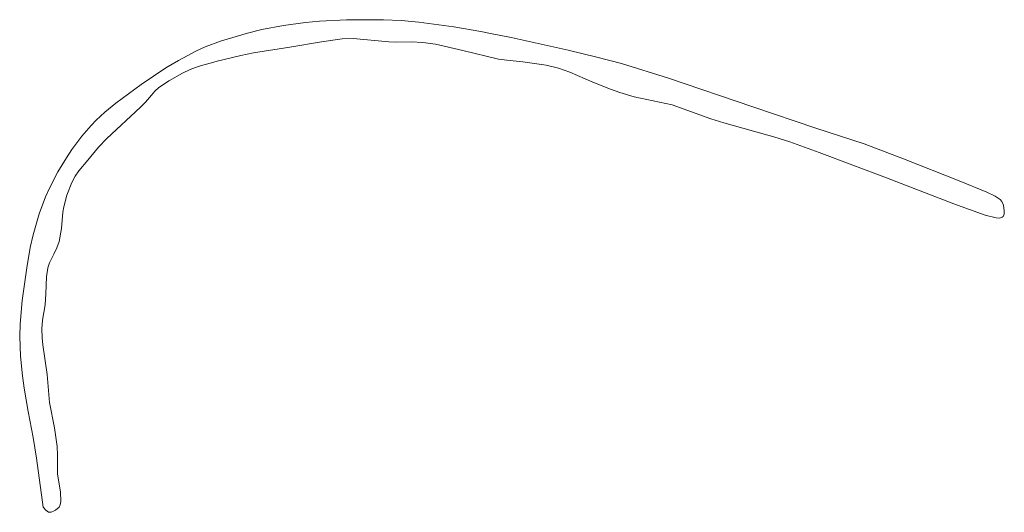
# Model space of a CAD drawing. Extents: x 212171 to 228808, y 571701 to 593093.
# Tile 95 of 97: x 226956 to 227025, y 593058 to 593093. Entities that reach past the tile are written whole.
import ezdxf

# ---------------------------------------------------------------- set-up
doc = ezdxf.new("R2010")
doc.units = 0
doc.layers.add('016 Alles planjaar 2023', color=72, linetype='Continuous', lineweight=20, true_color=0x1e90ff)

msp = doc.modelspace()

# ---------------------------------------------------------------- hatches: boundary and pattern name
at = {"layer": '016 Alles planjaar 2023', "true_color": 0x1e90ff}
h = msp.add_hatch(dxfattribs=at)
h.set_pattern_fill('DQ_CLEAR', color=72, style=0)
h.set_pattern_definition([])
h.paths.add_polyline_path([(226965.534, 593088.264), (226966.05, 593088.61), (226966.085, 593088.634), (226967.017, 593089.162), (226967.546, 593089.407), (226968.119, 593089.621), (226969.393, 593089.991), (226969.464, 593090.011), (226971.134, 593090.415), (226972.027, 593090.595), (226974.59, 593090.988), (226976.816, 593091.38), (226978.279, 593091.582), (226979.062, 593091.599), (226981.582, 593091.365), (226982.111, 593091.352), (226983.149, 593091.36), (226983.971, 593091.323), (226984.872, 593091.194), (226986.793, 593090.759), (226989.326, 593090.155), (226989.909, 593090.067), (226991.044, 593089.963), (226992.683, 593089.717), (226993.557, 593089.503), (226994.363, 593089.221), (226995.976, 593088.519), (226997.23, 593088.018), (226997.895, 593087.787), (226998.894, 593087.494), (227001.575, 593086.918), (227004.307, 593085.924), (227005.238, 593085.64), (227007.326, 593085.06), (227008.771, 593084.658), (227009.898, 593084.31), (227011.958, 593083.556), (227016.716, 593081.754), (227021.475, 593079.921), (227023.694, 593079.119), (227024.457, 593078.927), (227024.715, 593078.914), (227024.887, 593078.966), (227024.96, 593079.032), (227025.021, 593079.198), (227025.031, 593079.227), (227025.036, 593079.416), (227024.969, 593079.828), (227024.859, 593080.087), (227024.735, 593080.224), (227024.39, 593080.46), (227023.796, 593080.753), (227021.847, 593081.555), (227017.914, 593083.093), (227015.147, 593084.157), (227011.731, 593085.277), (227007.279, 593086.782), (227001.334, 593088.796), (226998.006, 593089.831), (226996.26, 593090.298), (226994.249, 593090.784), (226990.222, 593091.672), (226988.651, 593091.994), (226988.08, 593092.097), (226986.157, 593092.442), (226983.706, 593092.772), (226982.455, 593092.88), (226981.203, 593092.937), (226978.591, 593092.918), (226976.684, 593092.821), (226975.686, 593092.734), (226974.152, 593092.533), (226972.605, 593092.236), (226971.601, 593091.994), (226969.768, 593091.446), (226968.618, 593091.007), (226967.943, 593090.703), (226966.72, 593090.059), (226965.845, 593089.538), (226964.084, 593088.36), (226962.3, 593087.024), (226961.528, 593086.39), (226960.906, 593085.824), (226960.552, 593085.463), (226959.893, 593084.696), (226959.189, 593083.752), (226958.809, 593083.182), (226958.205, 593082.174), (226957.635, 593081.075), (226957.343, 593080.411), (226956.901, 593079.216), (226956.461, 593077.72), (226956.243, 593076.839), (226956.009, 593075.392), (226955.694, 593073.085), (226955.545, 593071.403), (226955.515, 593070.533), (226955.565, 593069.143), (226955.706, 593067.764), (226955.83, 593066.896), (226956.124, 593065.25), (226956.473, 593063.395), (226956.702, 593061.941), (226957.167, 593058.479), (226957.195, 593058.445), (226957.372, 593058.258), (226957.554, 593058.134), (226957.732, 593058.111), (226957.944, 593058.21), (226958.05, 593058.26), (226958.302, 593058.466), (226958.384, 593058.635), (226958.426, 593058.882), (226958.387, 593059.568), (226958.176, 593060.812), (226958.193, 593062.153), (226958.158, 593062.756), (226957.974, 593064.078), (226957.62, 593065.875), (226957.464, 593067.849), (226957.152, 593069.94), (226957.097, 593070.443), (226957.074, 593071.088), (226957.122, 593071.694), (226957.313, 593072.769), (226957.361, 593073.554), (226957.404, 593074.751), (226957.507, 593075.394), (226957.623, 593075.759), (226957.92, 593076.371), (226958.135, 593076.801), (226958.295, 593077.261), (226958.462, 593078.185), (226958.558, 593079.325), (226958.625, 593079.705), (226958.852, 593080.533), (226959.202, 593081.437), (226959.431, 593081.867), (226959.699, 593082.258), (226960.316, 593083.01), (226961.086, 593083.929), (226961.679, 593084.545), (226964.054, 593086.752), (226964.396, 593087.107), (226964.82, 593087.61), (226965.056, 593087.884), (226965.341, 593088.135), (226965.534, 593088.264)])

# ---------------------------------------------------------------- linework, layer by layer
at = {"layer": '016 Alles planjaar 2023', "color": 14, "true_color": 0x004000}
msp.add_lwpolyline([(226965.534, 593088.264), (226966.05, 593088.61), (226966.085, 593088.634), (226967.017, 593089.162), (226967.546, 593089.407), (226968.119, 593089.621), (226969.393, 593089.991), (226969.464, 593090.011), (226971.134, 593090.415), (226972.027, 593090.595), (226974.59, 593090.988), (226976.816, 593091.38), (226978.279, 593091.582), (226979.062, 593091.599), (226981.582, 593091.365), (226982.111, 593091.352), (226983.149, 593091.36), (226983.971, 593091.323), (226984.872, 593091.194), (226986.793, 593090.759), (226989.326, 593090.155), (226989.909, 593090.067), (226991.044, 593089.963), (226992.683, 593089.717), (226993.557, 593089.503), (226994.363, 593089.221), (226995.976, 593088.519), (226997.23, 593088.018), (226997.895, 593087.787), (226998.894, 593087.494), (227001.575, 593086.918), (227004.307, 593085.924), (227005.238, 593085.64), (227007.326, 593085.06), (227008.771, 593084.658), (227009.898, 593084.31), (227011.958, 593083.556), (227016.716, 593081.754), (227021.475, 593079.921), (227023.694, 593079.119), (227024.457, 593078.927), (227024.715, 593078.914), (227024.887, 593078.966), (227024.96, 593079.032), (227025.021, 593079.198), (227025.031, 593079.227), (227025.036, 593079.416), (227024.969, 593079.828), (227024.859, 593080.087), (227024.735, 593080.224), (227024.39, 593080.46), (227023.796, 593080.753), (227021.847, 593081.555), (227017.914, 593083.093), (227015.147, 593084.157), (227011.731, 593085.277), (227007.279, 593086.782), (227001.334, 593088.796), (226998.006, 593089.831), (226996.26, 593090.298), (226994.249, 593090.784), (226990.222, 593091.672), (226988.651, 593091.994), (226988.08, 593092.097), (226986.157, 593092.442), (226983.706, 593092.772), (226982.455, 593092.88), (226981.203, 593092.937), (226978.591, 593092.918), (226976.684, 593092.821), (226975.686, 593092.734), (226974.152, 593092.533), (226972.605, 593092.236), (226971.601, 593091.994), (226969.768, 593091.446), (226968.618, 593091.007), (226967.943, 593090.703), (226966.72, 593090.059), (226965.845, 593089.538), (226964.084, 593088.36), (226962.3, 593087.024), (226961.528, 593086.39), (226960.906, 593085.824), (226960.552, 593085.463), (226959.893, 593084.696), (226959.189, 593083.752), (226958.809, 593083.182), (226958.205, 593082.174), (226957.635, 593081.075), (226957.343, 593080.411), (226956.901, 593079.216), (226956.461, 593077.72), (226956.243, 593076.839), (226956.009, 593075.392), (226955.694, 593073.085), (226955.545, 593071.403), (226955.515, 593070.533), (226955.565, 593069.143), (226955.706, 593067.764), (226955.83, 593066.896), (226956.124, 593065.25), (226956.473, 593063.395), (226956.702, 593061.941), (226957.167, 593058.479), (226957.195, 593058.445), (226957.372, 593058.258), (226957.554, 593058.134), (226957.732, 593058.111), (226957.944, 593058.21), (226958.05, 593058.26), (226958.302, 593058.466), (226958.384, 593058.635), (226958.426, 593058.882), (226958.387, 593059.568), (226958.176, 593060.812), (226958.193, 593062.153), (226958.158, 593062.756), (226957.974, 593064.078), (226957.62, 593065.875), (226957.464, 593067.849), (226957.152, 593069.94), (226957.097, 593070.443), (226957.074, 593071.088), (226957.122, 593071.694), (226957.313, 593072.769), (226957.361, 593073.554), (226957.404, 593074.751), (226957.507, 593075.394), (226957.623, 593075.759), (226957.92, 593076.371), (226958.135, 593076.801), (226958.295, 593077.261), (226958.462, 593078.185), (226958.558, 593079.325), (226958.625, 593079.705), (226958.852, 593080.533), (226959.202, 593081.437), (226959.431, 593081.867), (226959.699, 593082.258), (226960.316, 593083.01), (226961.086, 593083.929), (226961.679, 593084.545), (226964.054, 593086.752), (226964.396, 593087.107), (226964.82, 593087.61), (226965.056, 593087.884), (226965.341, 593088.135), (226965.534, 593088.264)], close=True, dxfattribs=at)

doc.saveas('drawing.dxf')
